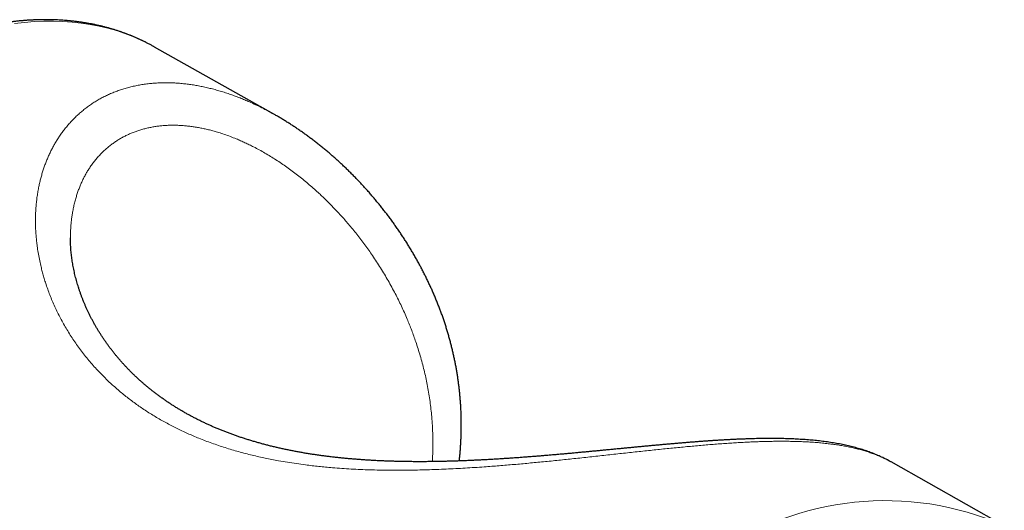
# Model space of a CAD drawing. Header units: millimetres. Extents: x 8 to 424, y 12 to 199.
# Tile 78 of 80: x 330 to 360, y 87 to 103. Entities that reach past the tile are written whole.
import ezdxf

# ---------------------------------------------------------------- set-up
doc = ezdxf.new("R2010")
doc.units = ezdxf.units.MM

msp = doc.modelspace()

# ---------------------------------------------------------------- linework, layer by layer
at = {"color": 7, "linetype": 'Continuous', "lineweight": 30}
for p, q in [((334.336, 101.664), (334.315, 101.676)), ((337.986, 99.609), (334.336, 101.664)), ((337.986, 99.608), (337.987, 99.608)), ((331.757, 95.818), (331.757, 95.817)), ((356.905, 88.954), (356.905, 88.954)), ((360.375, 87.001), (356.906, 88.954))]:
    msp.add_line(p, q, dxfattribs=at)
at = {"color": 252, "linetype": 'Continuous', "lineweight": 0, "flags": 128}
msp.add_lwpolyline([(334.315, 101.676), (334.157, 101.761), (333.917, 101.878), (333.672, 101.985), (333.421, 102.081), (333.164, 102.167), (332.903, 102.241), (332.636, 102.305), (332.365, 102.358), (332.089, 102.399), (331.808, 102.43), (331.523, 102.45), (331.234, 102.459), (330.941, 102.456), (330.645, 102.443), (330.345, 102.419), (330.041, 102.383)], dxfattribs=at)
at = {"color": 252, "linetype": 'Continuous', "lineweight": 0}
msp.add_arc((356.725, 78.695), 9.074, 66.4303, 125.529, dxfattribs=at)
at = {"color": 7, "linetype": 'Continuous', "lineweight": 30}
for points, knots in [([(334.314, 101.676), (334.304, 101.682), (334.265, 101.704), (334.196, 101.741), (334.108, 101.786), (334.019, 101.831), (333.93, 101.874), (333.84, 101.915), (333.748, 101.956), (333.657, 101.994), (333.564, 102.032), (333.471, 102.068), (333.377, 102.102), (333.282, 102.135), (333.187, 102.167), (333.091, 102.197), (332.994, 102.226), (332.897, 102.254), (332.799, 102.28), (332.7, 102.305), (332.601, 102.328), (332.501, 102.349), (332.4, 102.37), (332.299, 102.389), (332.197, 102.406), (332.094, 102.422), (331.991, 102.436), (331.887, 102.449), (331.783, 102.461), (331.678, 102.471), (331.573, 102.48), (331.467, 102.487), (331.36, 102.493), (331.253, 102.497), (331.145, 102.5), (331.037, 102.501), (330.928, 102.501), (330.819, 102.499), (330.71, 102.496), (330.599, 102.492), (330.489, 102.486), (330.378, 102.478), (330.266, 102.469), (330.154, 102.459), (330.042, 102.447), (329.929, 102.433), (329.816, 102.418), (329.703, 102.402), (329.589, 102.384), (329.475, 102.365), (329.36, 102.344), (329.245, 102.322), (329.13, 102.298), (329.014, 102.273), (328.898, 102.246), (328.782, 102.218), (328.666, 102.189), (328.549, 102.158), (328.432, 102.126), (328.315, 102.092), (328.198, 102.056), (328.08, 102.02), (327.962, 101.982), (327.844, 101.942), (327.726, 101.901), (327.607, 101.859), (327.489, 101.815), (327.37, 101.77), (327.251, 101.723), (327.132, 101.675), (327.013, 101.625), (326.894, 101.575), (326.774, 101.522), (326.655, 101.469), (326.535, 101.414), (326.416, 101.358), (326.296, 101.3), (326.176, 101.241), (326.057, 101.181), (325.937, 101.119), (325.817, 101.056), (325.697, 100.992), (325.578, 100.926), (325.458, 100.859), (325.338, 100.791), (325.218, 100.721), (325.099, 100.65), (324.979, 100.578), (324.86, 100.504), (324.74, 100.43), (324.621, 100.354), (324.502, 100.277), (324.383, 100.198), (324.264, 100.118), (324.145, 100.037), (324.026, 99.955), (323.908, 99.872), (323.79, 99.787), (323.671, 99.701), (323.553, 99.614), (323.436, 99.526), (323.318, 99.437), (323.201, 99.346), (323.083, 99.254), (322.967, 99.162), (322.85, 99.068), (322.733, 98.972), (322.617, 98.876), (322.501, 98.779), (322.386, 98.68), (322.271, 98.581), (322.156, 98.48), (322.041, 98.378), (321.927, 98.275), (321.813, 98.171), (321.699, 98.066), (321.586, 97.96), (321.473, 97.853), (321.36, 97.745), (321.248, 97.636), (321.136, 97.526), (321.025, 97.415), (320.914, 97.303), (320.803, 97.19), (320.693, 97.076), (320.584, 96.961), (320.474, 96.845), (320.366, 96.729), (320.257, 96.611), (320.149, 96.492), (320.042, 96.373), (319.935, 96.252), (319.829, 96.131), (319.723, 96.009), (319.618, 95.886), (319.513, 95.762), (319.409, 95.637), (319.305, 95.512), (319.202, 95.385), (319.1, 95.258), (318.998, 95.13), (318.896, 95.001), (318.796, 94.872), (318.696, 94.742), (318.596, 94.611), (318.497, 94.479), (318.399, 94.346), (318.301, 94.213), (318.204, 94.079), (318.108, 93.945), (318.012, 93.81), (317.917, 93.674), (317.823, 93.537), (317.729, 93.4), (317.636, 93.262), (317.544, 93.124), (317.453, 92.985), (317.362, 92.845), (317.272, 92.705), (317.182, 92.565), (317.094, 92.423), (317.006, 92.281), (316.919, 92.139), (316.833, 91.996), (316.747, 91.853), (316.663, 91.709), (316.579, 91.565), (316.495, 91.42), (316.413, 91.275), (316.332, 91.129), (316.251, 90.983), (316.171, 90.836), (316.092, 90.69), (316.014, 90.542), (315.936, 90.395), (315.86, 90.247), (315.784, 90.098), (315.71, 89.95), (315.636, 89.801), (315.563, 89.651), (315.491, 89.502), (315.419, 89.352), (315.349, 89.202), (315.28, 89.051), (315.211, 88.9), (315.144, 88.75), (315.077, 88.598), (315.011, 88.447), (314.947, 88.296), (314.883, 88.144), (314.82, 87.992), (314.758, 87.84), (314.697, 87.688), (314.637, 87.536), (314.578, 87.383), (314.52, 87.231), (314.463, 87.079), (314.407, 86.926), (314.352, 86.773), (314.298, 86.621), (314.245, 86.468), (314.193, 86.315), (314.142, 86.162), (314.092, 86.01), (314.043, 85.857), (313.995, 85.704), (313.948, 85.552), (313.902, 85.399), (313.857, 85.247), (313.813, 85.094), (313.77, 84.942), (313.729, 84.79), (313.688, 84.638), (313.648, 84.486), (313.61, 84.334), (313.572, 84.183), (313.536, 84.032), (313.501, 83.88), (313.467, 83.729), (313.433, 83.579), (313.401, 83.428), (313.37, 83.278), (313.34, 83.128), (313.312, 82.978), (313.284, 82.829), (313.257, 82.68), (313.232, 82.531), (313.208, 82.383), (313.184, 82.235), (313.162, 82.087), (313.141, 81.939), (313.121, 81.792), (313.102, 81.646), (313.085, 81.5), (313.068, 81.354), (313.053, 81.209), (313.039, 81.064), (313.025, 80.919), (313.013, 80.775), (313.002, 80.632), (312.993, 80.489), (312.984, 80.346), (312.977, 80.204), (312.97, 80.063), (312.965, 79.922), (312.961, 79.782), (312.958, 79.642), (312.956, 79.503), (312.956, 79.364), (312.956, 79.226), (312.958, 79.089), (312.961, 78.953), (312.965, 78.816), (312.97, 78.681), (312.976, 78.546), (312.984, 78.412), (312.992, 78.279), (313.002, 78.146), (313.013, 78.015), (313.025, 77.883), (313.038, 77.753), (313.052, 77.623), (313.068, 77.495), (313.084, 77.367), (313.102, 77.239), (313.121, 77.113), (313.141, 76.987), (313.162, 76.862), (313.185, 76.738), (313.208, 76.615), (313.233, 76.493), (313.258, 76.372), (313.285, 76.251), (313.313, 76.131), (313.342, 76.013), (313.373, 75.895), (313.404, 75.778), (313.437, 75.662), (313.47, 75.548), (313.505, 75.434), (313.541, 75.321), (313.578, 75.209), (313.616, 75.098), (313.655, 74.988), (313.696, 74.879), (313.737, 74.771), (313.779, 74.665), (313.823, 74.559), (313.868, 74.454), (313.913, 74.351), (313.96, 74.248), (314.008, 74.147), (314.057, 74.047), (314.107, 73.948), (314.158, 73.85), (314.21, 73.753), (314.263, 73.657), (314.317, 73.563), (314.373, 73.47), (314.429, 73.378), (314.486, 73.287), (314.544, 73.197), (314.604, 73.108), (314.664, 73.021), (314.725, 72.935), (314.787, 72.85), (314.85, 72.767), (314.914, 72.684), (314.98, 72.603), (315.046, 72.523), (315.113, 72.445), (315.181, 72.367), (315.249, 72.291), (315.319, 72.217), (315.39, 72.143), (315.462, 72.071), (315.534, 72), (315.607, 71.931), (315.682, 71.863), (315.757, 71.796), (315.833, 71.73), (315.91, 71.666), (315.988, 71.603), (316.066, 71.541), (316.146, 71.481), (316.226, 71.422), (316.307, 71.365), (316.389, 71.308), (316.472, 71.254), (316.555, 71.2), (316.624, 71.158), (316.665, 71.133), (316.677, 71.126)], [0, 0, 0, 0, 0.001048, 0.0040194, 0.0069911, 0.0099629, 0.0129352, 0.0159079, 0.0188813, 0.0218555, 0.0248305, 0.0278065, 0.0307836, 0.0337619, 0.0367415, 0.0397225, 0.042705, 0.0456891, 0.0486749, 0.0516624, 0.0546517, 0.0576428, 0.0606359, 0.0636309, 0.066628, 0.0696271, 0.0726282, 0.0756315, 0.0786368, 0.0816443, 0.0846539, 0.0876656, 0.0906795, 0.0936954, 0.0967134, 0.0997335, 0.1027555, 0.1057796, 0.1088056, 0.1118336, 0.1148634, 0.1178951, 0.1209285, 0.1239636, 0.1270005, 0.1300389, 0.1330789, 0.1361204, 0.1391634, 0.1422078, 0.1452534, 0.1483004, 0.1513485, 0.1543978, 0.1574482, 0.1604997, 0.1635521, 0.1666054, 0.1696596, 0.1727146, 0.1757704, 0.1788268, 0.181884, 0.1849417, 0.188, 0.1910588, 0.1941181, 0.1971778, 0.2002379, 0.2032983, 0.2063591, 0.2094201, 0.2124814, 0.2155429, 0.2186046, 0.2216664, 0.2247284, 0.2277904, 0.2308525, 0.2339147, 0.2369768, 0.240039, 0.2431012, 0.2461633, 0.2492254, 0.2522874, 0.2553493, 0.2584111, 0.2614727, 0.2645343, 0.2675957, 0.270657, 0.2737181, 0.2767791, 0.2798399, 0.2829005, 0.2859609, 0.2890211, 0.2920812, 0.295141, 0.2982007, 0.3012601, 0.3043193, 0.3073784, 0.3104372, 0.3134957, 0.3165541, 0.3196123, 0.3226702, 0.325728, 0.3287855, 0.3318428, 0.3348999, 0.3379567, 0.3410134, 0.3440698, 0.3471261, 0.3501821, 0.353238, 0.3562936, 0.3593491, 0.3624043, 0.3654594, 0.3685142, 0.3715689, 0.3746234, 0.3776777, 0.3807319, 0.3837858, 0.3868397, 0.3898933, 0.3929468, 0.3960001, 0.3990533, 0.4021063, 0.4051592, 0.4082119, 0.4112645, 0.414317, 0.4173693, 0.4204215, 0.4234737, 0.4265256, 0.4295775, 0.4326293, 0.435681, 0.4387325, 0.441784, 0.4448354, 0.4478867, 0.4509379, 0.4539891, 0.4570402, 0.4600912, 0.4631422, 0.4661931, 0.4692439, 0.4722947, 0.4753455, 0.4783962, 0.4814469, 0.4844976, 0.4875482, 0.4905988, 0.4936494, 0.4967, 0.4997506, 0.5028012, 0.5058518, 0.5089024, 0.511953, 0.5150036, 0.5180542, 0.5211049, 0.5241556, 0.5272063, 0.5302571, 0.5333079, 0.5363588, 0.5394097, 0.5424607, 0.5455117, 0.5485628, 0.551614, 0.5546652, 0.5577166, 0.560768, 0.5638195, 0.5668711, 0.5699228, 0.5729746, 0.5760265, 0.5790785, 0.5821306, 0.5851829, 0.5882352, 0.5912877, 0.5943404, 0.5973932, 0.6004461, 0.6034991, 0.6065524, 0.6096057, 0.6126593, 0.615713, 0.6187668, 0.6218208, 0.624875, 0.6279294, 0.630984, 0.6340387, 0.6370937, 0.6401488, 0.6432042, 0.6462597, 0.6493154, 0.6523713, 0.6554275, 0.6584838, 0.6615404, 0.6645972, 0.6676542, 0.6707114, 0.6737688, 0.6768265, 0.6798844, 0.6829425, 0.6860008, 0.6890593, 0.6921181, 0.6951771, 0.6982363, 0.7012958, 0.7043554, 0.7074153, 0.7104754, 0.7135357, 0.7165962, 0.7196569, 0.7227178, 0.7257789, 0.7288402, 0.7319017, 0.7349634, 0.7380252, 0.7410872, 0.7441493, 0.7472115, 0.7502739, 0.7533364, 0.756399, 0.7594617, 0.7625245, 0.7655873, 0.7686501, 0.7717129, 0.7747758, 0.7778386, 0.7809013, 0.783964, 0.7870266, 0.790089, 0.7931512, 0.7962133, 0.7992751, 0.8023367, 0.8053979, 0.8084589, 0.8115194, 0.8145796, 0.8176392, 0.8206984, 0.823757, 0.8268151, 0.8298725, 0.8329292, 0.8359851, 0.8390403, 0.8420946, 0.845148, 0.8482004, 0.8512518, 0.8543022, 0.8573514, 0.8603994, 0.8634461, 0.8664915, 0.8695355, 0.8725781, 0.8756192, 0.8786587, 0.8816966, 0.8847329, 0.8877674, 0.8908001, 0.893831, 0.8968601, 0.8998872, 0.9029123, 0.9059354, 0.9089565, 0.9119756, 0.9149925, 0.9180074, 0.9210201, 0.9240307, 0.9270391, 0.9300454, 0.9330496, 0.9360516, 0.9390516, 0.9420495, 0.9450453, 0.9480392, 0.9510311, 0.9540211, 0.9570093, 0.9599957, 0.9629804, 0.9659635, 0.968945, 0.9719252, 0.9749039, 0.9778814, 0.9808578, 0.9838332, 0.9868076, 0.9897813, 0.9927542, 0.9957266, 0.9986986, 1, 1, 1, 1]), ([(343.673, 88.984), (343.674, 88.994), (343.68, 89.046), (343.689, 89.14), (343.701, 89.266), (343.71, 89.392), (343.718, 89.517), (343.725, 89.642), (343.73, 89.768), (343.733, 89.892), (343.734, 90.017), (343.735, 90.141), (343.733, 90.265), (343.73, 90.389), (343.725, 90.514), (343.719, 90.638), (343.711, 90.762), (343.702, 90.885), (343.691, 91.008), (343.679, 91.131), (343.665, 91.253), (343.649, 91.376), (343.632, 91.499), (343.614, 91.622), (343.593, 91.745), (343.572, 91.868), (343.548, 91.991), (343.523, 92.113), (343.496, 92.236), (343.468, 92.359), (343.438, 92.481), (343.407, 92.603), (343.374, 92.726), (343.339, 92.848), (343.303, 92.97), (343.266, 93.092), (343.226, 93.213), (343.185, 93.335), (343.143, 93.456), (343.098, 93.578), (343.053, 93.699), (343.005, 93.82), (342.956, 93.941), (342.906, 94.061), (342.853, 94.182), (342.799, 94.302), (342.744, 94.421), (342.687, 94.541), (342.629, 94.66), (342.569, 94.778), (342.507, 94.897), (342.444, 95.015), (342.379, 95.132), (342.313, 95.249), (342.246, 95.365), (342.176, 95.481), (342.106, 95.597), (342.034, 95.712), (341.96, 95.826), (341.885, 95.939), (341.809, 96.052), (341.731, 96.164), (341.652, 96.276), (341.571, 96.387), (341.489, 96.497), (341.406, 96.606), (341.321, 96.714), (341.236, 96.821), (341.149, 96.927), (341.062, 97.032), (340.973, 97.136), (340.883, 97.239), (340.792, 97.34), (340.7, 97.441), (340.607, 97.54), (340.513, 97.638), (340.418, 97.736), (340.322, 97.831), (340.225, 97.926), (340.128, 98.018), (340.03, 98.11), (339.931, 98.2), (339.831, 98.289), (339.731, 98.376), (339.631, 98.462), (339.53, 98.546), (339.429, 98.628), (339.327, 98.709), (339.224, 98.789), (339.121, 98.867), (339.018, 98.943), (338.915, 99.018), (338.811, 99.091), (338.707, 99.162), (338.602, 99.232), (338.497, 99.301), (338.392, 99.367), (338.287, 99.432), (338.182, 99.496), (338.082, 99.554), (338.017, 99.591), (337.987, 99.608)], [0, 0, 0, 0, 0.002301, 0.011845, 0.021371, 0.030881, 0.040377, 0.049861, 0.059336, 0.06882, 0.078193, 0.087604, 0.097042, 0.106498, 0.115962, 0.125424, 0.134871, 0.144295, 0.153675, 0.163017, 0.172472, 0.181939, 0.19142, 0.200917, 0.210432, 0.219966, 0.229521, 0.239098, 0.248703, 0.258338, 0.267995, 0.277678, 0.287388, 0.297125, 0.306892, 0.316689, 0.326519, 0.336382, 0.34628, 0.356214, 0.366186, 0.376197, 0.386248, 0.396341, 0.406478, 0.416648, 0.426815, 0.437033, 0.447297, 0.457603, 0.467946, 0.47832, 0.488721, 0.499115, 0.5096, 0.520112, 0.530651, 0.54122, 0.551818, 0.562446, 0.573105, 0.583766, 0.59453, 0.605303, 0.616084, 0.626875, 0.637674, 0.648483, 0.6593, 0.670125, 0.68096, 0.691803, 0.702655, 0.713515, 0.724383, 0.73526, 0.74615, 0.75709, 0.767898, 0.778729, 0.789573, 0.800418, 0.81125, 0.82206, 0.832834, 0.84349, 0.854225, 0.864931, 0.875609, 0.88626, 0.896884, 0.907481, 0.91805, 0.928565, 0.939127, 0.949644, 0.960117, 0.970546, 0.980933, 0.991278, 1, 1, 1, 1]), ([(356.905, 88.955), (356.902, 88.957), (356.876, 88.971), (356.826, 88.998), (356.756, 89.035), (356.684, 89.071), (356.612, 89.105), (356.537, 89.139), (356.462, 89.171), (356.385, 89.202), (356.308, 89.233), (356.228, 89.262), (356.148, 89.29), (356.066, 89.317), (355.983, 89.343), (355.899, 89.368), (355.814, 89.392), (355.727, 89.415), (355.64, 89.436), (355.552, 89.457), (355.462, 89.476), (355.372, 89.495), (355.28, 89.512), (355.188, 89.528), (355.095, 89.544), (355.001, 89.558), (354.906, 89.572), (354.81, 89.584), (354.714, 89.596), (354.616, 89.606), (354.519, 89.616), (354.422, 89.625), (354.323, 89.633), (354.223, 89.64), (354.122, 89.646), (354.021, 89.652), (353.92, 89.657), (353.819, 89.661), (353.719, 89.664), (353.617, 89.667), (353.514, 89.669), (353.41, 89.67), (353.306, 89.671), (353.201, 89.671), (353.096, 89.671), (352.99, 89.67), (352.884, 89.669), (352.777, 89.667), (352.669, 89.664), (352.561, 89.661), (352.452, 89.657), (352.342, 89.653), (352.232, 89.649), (352.122, 89.644), (352.01, 89.638), (351.899, 89.633), (351.787, 89.627), (351.674, 89.62), (351.561, 89.613), (351.447, 89.606), (351.332, 89.598), (351.217, 89.59), (351.101, 89.582), (350.985, 89.573), (350.867, 89.564), (350.75, 89.555), (350.631, 89.545), (350.512, 89.536), (350.393, 89.526), (350.274, 89.515), (350.153, 89.505), (350.033, 89.494), (349.911, 89.483), (349.789, 89.472), (349.667, 89.461), (349.544, 89.45), (349.42, 89.438), (349.296, 89.426), (349.171, 89.415), (349.046, 89.403), (348.92, 89.391), (348.793, 89.378), (348.666, 89.366), (348.538, 89.354), (348.409, 89.341), (348.28, 89.329), (348.151, 89.317), (348.021, 89.304), (347.89, 89.292), (347.759, 89.279), (347.628, 89.267), (347.496, 89.254), (347.363, 89.242), (347.23, 89.23), (347.097, 89.217), (346.963, 89.205), (346.829, 89.193), (346.694, 89.181), (346.559, 89.17), (346.424, 89.158), (346.288, 89.147), (346.152, 89.135), (346.015, 89.124), (345.878, 89.113), (345.741, 89.103), (345.603, 89.092), (345.465, 89.082), (345.327, 89.073), (345.189, 89.063), (345.05, 89.054), (344.911, 89.045), (344.771, 89.037), (344.632, 89.028), (344.493, 89.021), (344.353, 89.013), (344.213, 89.006), (344.073, 89), (343.933, 88.994), (343.793, 88.988), (343.652, 88.983), (343.513, 88.978), (343.373, 88.974), (343.232, 88.971), (343.092, 88.968), (342.952, 88.965), (342.812, 88.963), (342.672, 88.962), (342.533, 88.961), (342.394, 88.961), (342.255, 88.962), (342.116, 88.963), (341.978, 88.965), (341.84, 88.968), (341.702, 88.971), (341.564, 88.976), (341.427, 88.98), (341.289, 88.986), (341.152, 88.992), (341.016, 88.999), (340.88, 89.007), (340.745, 89.016), (340.611, 89.026), (340.477, 89.036), (340.343, 89.047), (340.21, 89.059), (340.078, 89.072), (339.946, 89.086), (339.816, 89.1), (339.686, 89.116), (339.557, 89.132), (339.428, 89.149), (339.3, 89.167), (339.173, 89.186), (339.047, 89.206), (338.922, 89.227), (338.797, 89.249), (338.673, 89.272), (338.549, 89.295), (338.427, 89.32), (338.306, 89.345), (338.186, 89.371), (338.066, 89.399), (337.948, 89.427), (337.83, 89.456), (337.713, 89.486), (337.597, 89.518), (337.482, 89.55), (337.368, 89.583), (337.255, 89.617), (337.142, 89.652), (337.031, 89.688), (336.921, 89.725), (336.813, 89.762), (336.705, 89.801), (336.596, 89.841), (336.489, 89.882), (336.383, 89.924), (336.278, 89.967), (336.175, 90.011), (336.073, 90.055), (335.972, 90.101), (335.872, 90.147), (335.772, 90.195), (335.674, 90.243), (335.576, 90.293), (335.48, 90.344), (335.384, 90.395), (335.29, 90.448), (335.196, 90.501), (335.104, 90.556), (335.012, 90.611), (334.922, 90.668), (334.832, 90.725), (334.744, 90.783), (334.657, 90.843), (334.571, 90.903), (334.486, 90.964), (334.402, 91.026), (334.319, 91.089), (334.237, 91.153), (334.157, 91.218), (334.077, 91.284), (333.999, 91.351), (333.921, 91.419), (333.845, 91.488), (333.77, 91.557), (333.696, 91.627), (333.624, 91.698), (333.552, 91.771), (333.481, 91.844), (333.412, 91.918), (333.344, 91.993), (333.278, 92.068), (333.213, 92.143), (333.15, 92.219), (333.087, 92.296), (333.026, 92.374), (332.966, 92.453), (332.907, 92.533), (332.85, 92.613), (332.794, 92.694), (332.739, 92.775), (332.685, 92.857), (332.633, 92.94), (332.583, 93.023), (332.534, 93.106), (332.486, 93.19), (332.44, 93.274), (332.395, 93.359), (332.352, 93.444), (332.31, 93.529), (332.27, 93.614), (332.231, 93.7), (332.193, 93.787), (332.157, 93.873), (332.123, 93.959), (332.091, 94.045), (332.059, 94.131), (332.03, 94.217), (332.002, 94.303), (331.975, 94.389), (331.95, 94.474), (331.927, 94.559), (331.905, 94.644), (331.885, 94.729), (331.866, 94.813), (331.848, 94.897), (331.833, 94.981), (331.818, 95.064), (331.805, 95.148), (331.794, 95.23), (331.784, 95.313), (331.776, 95.395), (331.769, 95.476), (331.763, 95.556), (331.759, 95.635), (331.757, 95.713), (331.756, 95.774), (331.756, 95.809), (331.756, 95.818)], [0, 0, 0, 0, 0.000579, 0.004741, 0.008913, 0.013091, 0.017311, 0.021535, 0.025776, 0.030036, 0.034315, 0.038613, 0.042929, 0.047264, 0.051614, 0.055967, 0.06032, 0.064677, 0.069037, 0.073398, 0.077758, 0.082115, 0.086468, 0.090814, 0.095152, 0.099482, 0.103801, 0.108109, 0.112406, 0.11669, 0.120963, 0.125047, 0.129311, 0.133542, 0.137737, 0.141892, 0.146005, 0.150073, 0.154093, 0.158063, 0.162133, 0.166146, 0.170142, 0.17412, 0.178083, 0.182029, 0.185961, 0.189879, 0.193784, 0.197668, 0.201549, 0.205414, 0.209264, 0.2131, 0.216922, 0.220733, 0.224532, 0.22832, 0.2321, 0.235871, 0.239635, 0.243392, 0.247144, 0.250891, 0.254635, 0.258376, 0.262112, 0.265841, 0.269553, 0.273259, 0.276962, 0.280661, 0.284357, 0.288051, 0.291743, 0.295435, 0.299125, 0.302816, 0.306508, 0.3102, 0.313894, 0.317591, 0.32129, 0.324993, 0.3287, 0.332411, 0.33612, 0.339835, 0.343551, 0.347271, 0.350994, 0.354721, 0.358453, 0.36219, 0.365932, 0.36967, 0.373412, 0.377162, 0.380919, 0.384681, 0.388449, 0.392221, 0.395997, 0.399776, 0.403561, 0.407358, 0.411158, 0.414964, 0.418775, 0.422592, 0.426416, 0.430248, 0.434085, 0.437918, 0.441757, 0.445606, 0.449463, 0.453325, 0.457189, 0.461054, 0.464915, 0.468774, 0.472665, 0.476553, 0.48044, 0.484326, 0.488211, 0.492097, 0.495982, 0.499869, 0.503757, 0.507648, 0.51154, 0.515436, 0.519336, 0.52324, 0.527148, 0.531062, 0.534981, 0.538862, 0.54276, 0.546657, 0.550551, 0.554442, 0.55833, 0.562215, 0.566095, 0.569967, 0.573832, 0.577691, 0.581546, 0.585397, 0.589245, 0.593091, 0.596935, 0.600779, 0.604624, 0.608459, 0.612287, 0.616107, 0.619922, 0.62373, 0.627535, 0.631335, 0.635133, 0.638929, 0.642724, 0.646519, 0.650314, 0.654111, 0.65791, 0.661712, 0.66537, 0.66918, 0.672992, 0.6768, 0.680599, 0.684386, 0.688155, 0.691904, 0.695629, 0.699417, 0.703192, 0.706968, 0.710745, 0.714525, 0.718308, 0.722096, 0.725889, 0.729689, 0.733497, 0.737305, 0.741114, 0.744926, 0.748741, 0.752561, 0.756385, 0.760215, 0.764052, 0.767896, 0.771749, 0.775611, 0.779484, 0.783368, 0.787263, 0.79117, 0.79499, 0.798922, 0.802862, 0.806803, 0.810742, 0.814671, 0.818587, 0.822486, 0.826403, 0.830358, 0.834319, 0.838287, 0.842263, 0.846248, 0.850242, 0.854247, 0.858262, 0.86227, 0.866283, 0.870302, 0.874326, 0.878357, 0.882394, 0.88644, 0.890426, 0.894487, 0.898549, 0.902609, 0.906663, 0.91071, 0.914747, 0.918773, 0.92282, 0.926846, 0.930868, 0.934885, 0.938897, 0.942906, 0.946913, 0.950916, 0.954918, 0.958919, 0.962919, 0.96692, 0.970921, 0.974923, 0.978927, 0.982933, 0.986828, 0.990776, 0.99472, 0.998658, 1, 1, 1, 1])]:
    msp.add_open_spline(points, degree=3, knots=knots, dxfattribs=at)
at = {"color": 252, "linetype": 'Continuous', "lineweight": 0}
for points, knots in [([(356.905, 88.954), (356.882, 88.967), (356.824, 89), (356.725, 89.05), (356.609, 89.104), (356.488, 89.156), (356.362, 89.204), (356.233, 89.249), (356.098, 89.292), (355.959, 89.332), (355.815, 89.368), (355.666, 89.402), (355.512, 89.433), (355.353, 89.461), (355.189, 89.486), (355.02, 89.509), (354.846, 89.528), (354.666, 89.545), (354.498, 89.558), (354.341, 89.567), (354.197, 89.574), (354.05, 89.58), (353.899, 89.584), (353.744, 89.586), (353.584, 89.587), (353.422, 89.587), (353.257, 89.585), (353.088, 89.581), (352.916, 89.577), (352.742, 89.57), (352.56, 89.563), (352.37, 89.553), (352.172, 89.542), (351.971, 89.529), (351.766, 89.515), (351.558, 89.5), (351.346, 89.483), (351.132, 89.465), (350.917, 89.446), (350.7, 89.427), (350.482, 89.406), (350.262, 89.384), (350.039, 89.362), (349.813, 89.339), (349.585, 89.315), (349.354, 89.29), (349.121, 89.265), (348.886, 89.24), (348.648, 89.214), (348.408, 89.187), (348.167, 89.161), (347.923, 89.134), (347.678, 89.107), (347.431, 89.081), (347.189, 89.055), (346.951, 89.03), (346.719, 89.006), (346.486, 88.982), (346.255, 88.959), (346.026, 88.937), (345.801, 88.916), (345.575, 88.895), (345.348, 88.875), (345.121, 88.856), (344.893, 88.837), (344.665, 88.82), (344.415, 88.801), (344.145, 88.783), (343.853, 88.765), (343.561, 88.748), (343.268, 88.734), (342.976, 88.722), (342.684, 88.712), (342.392, 88.705), (342.099, 88.7), (341.807, 88.698), (341.515, 88.699), (341.224, 88.704), (340.933, 88.711), (340.643, 88.722), (340.355, 88.736), (340.068, 88.754), (339.808, 88.774), (339.575, 88.794), (339.368, 88.815), (339.163, 88.838), (338.934, 88.866), (338.681, 88.9), (338.406, 88.943), (338.156, 88.985), (337.93, 89.028), (337.728, 89.069), (337.528, 89.113), (337.324, 89.16), (337.117, 89.212), (336.907, 89.268), (336.699, 89.328), (336.493, 89.391), (336.29, 89.458), (336.088, 89.528), (335.889, 89.602), (335.699, 89.676), (335.517, 89.752), (335.344, 89.827), (335.174, 89.906), (335.005, 89.987), (334.839, 90.071), (334.675, 90.158), (334.514, 90.248), (334.356, 90.341), (334.199, 90.438), (334.044, 90.537), (333.893, 90.639), (333.744, 90.744), (333.598, 90.852), (333.455, 90.962), (333.315, 91.075), (333.179, 91.191), (333.045, 91.31), (332.913, 91.432), (332.786, 91.556), (332.654, 91.69), (332.52, 91.833), (332.384, 91.987), (332.253, 92.143), (332.126, 92.303), (332.005, 92.465), (331.888, 92.63), (331.777, 92.797), (331.67, 92.967), (331.569, 93.138), (331.473, 93.312), (331.383, 93.487), (331.297, 93.664), (331.217, 93.843), (331.143, 94.023), (331.074, 94.205), (331.015, 94.374), (330.964, 94.532), (330.921, 94.677), (330.882, 94.822), (330.842, 94.986), (330.802, 95.167), (330.766, 95.366), (330.738, 95.549), (330.718, 95.714), (330.704, 95.863), (330.693, 96.011), (330.687, 96.162), (330.684, 96.316), (330.685, 96.473), (330.691, 96.629), (330.701, 96.784), (330.716, 96.938), (330.735, 97.091), (330.759, 97.241), (330.786, 97.384), (330.816, 97.52), (330.847, 97.648), (330.883, 97.775), (330.922, 97.901), (330.964, 98.026), (331.011, 98.15), (331.061, 98.272), (331.115, 98.392), (331.173, 98.51), (331.234, 98.626), (331.298, 98.738), (331.368, 98.852), (331.443, 98.965), (331.524, 99.078), (331.608, 99.187), (331.697, 99.293), (331.79, 99.396), (331.886, 99.494), (331.986, 99.589), (332.09, 99.681), (332.198, 99.769), (332.311, 99.853), (332.426, 99.933), (332.545, 100.009), (332.668, 100.08), (332.794, 100.146), (332.923, 100.208), (333.054, 100.265), (333.189, 100.317), (333.326, 100.365), (333.465, 100.407), (333.608, 100.445), (333.755, 100.479), (333.905, 100.507), (334.058, 100.53), (334.209, 100.548), (334.357, 100.56), (334.503, 100.567), (334.651, 100.57), (334.8, 100.569), (334.95, 100.563), (335.102, 100.553), (335.255, 100.538), (335.409, 100.519), (335.563, 100.496), (335.719, 100.468), (335.876, 100.436), (336.033, 100.399), (336.19, 100.359), (336.348, 100.314), (336.507, 100.264), (336.66, 100.213), (336.809, 100.159), (336.953, 100.104), (337.097, 100.045), (337.257, 99.977), (337.431, 99.897), (337.621, 99.804), (337.806, 99.708), (337.927, 99.641), (337.986, 99.608)], [0, 0, 0, 0, 0.003328, 0.008676, 0.014024, 0.019372, 0.024736, 0.030101, 0.035465, 0.040867, 0.046268, 0.051678, 0.057089, 0.06254, 0.067991, 0.073442, 0.078916, 0.08439, 0.089864, 0.093962, 0.09806, 0.102163, 0.106266, 0.110489, 0.114712, 0.118935, 0.123158, 0.127404, 0.13165, 0.135897, 0.140143, 0.144746, 0.149351, 0.153955, 0.158559, 0.163195, 0.167832, 0.17247, 0.177106, 0.181658, 0.18621, 0.190763, 0.195314, 0.199898, 0.204483, 0.209068, 0.213651, 0.218274, 0.222897, 0.22752, 0.232143, 0.236797, 0.241452, 0.246108, 0.250762, 0.255091, 0.25942, 0.263754, 0.268089, 0.272248, 0.276407, 0.280567, 0.284726, 0.288905, 0.293085, 0.297265, 0.301444, 0.306794, 0.312144, 0.317494, 0.322867, 0.32824, 0.333612, 0.339032, 0.344452, 0.349883, 0.355313, 0.360789, 0.366265, 0.371751, 0.377238, 0.382744, 0.388253, 0.392278, 0.396304, 0.400333, 0.404363, 0.409887, 0.415412, 0.420936, 0.425098, 0.429262, 0.433425, 0.437588, 0.442093, 0.4466, 0.451106, 0.455612, 0.460145, 0.464679, 0.469213, 0.473746, 0.477861, 0.481977, 0.486093, 0.490208, 0.494345, 0.498483, 0.502621, 0.506759, 0.510957, 0.515156, 0.519355, 0.523553, 0.527775, 0.531997, 0.53622, 0.540441, 0.544716, 0.548991, 0.553271, 0.557552, 0.56257, 0.567588, 0.572615, 0.577642, 0.582708, 0.587774, 0.592841, 0.597906, 0.603008, 0.60811, 0.613212, 0.618314, 0.623453, 0.628593, 0.633741, 0.638889, 0.642981, 0.647073, 0.651169, 0.655265, 0.660879, 0.666494, 0.672109, 0.676338, 0.680569, 0.684799, 0.689029, 0.693604, 0.698181, 0.702757, 0.707332, 0.711934, 0.716536, 0.721139, 0.72574, 0.729809, 0.733878, 0.737952, 0.742026, 0.746219, 0.750413, 0.754606, 0.758799, 0.763015, 0.767231, 0.771448, 0.775663, 0.780234, 0.784805, 0.789376, 0.793946, 0.798548, 0.803151, 0.807754, 0.812355, 0.817052, 0.821749, 0.826447, 0.831143, 0.835875, 0.840608, 0.84534, 0.850072, 0.854798, 0.859524, 0.864259, 0.868994, 0.873861, 0.878728, 0.883604, 0.88848, 0.892996, 0.897512, 0.902029, 0.906545, 0.911087, 0.915629, 0.920171, 0.924713, 0.929284, 0.933855, 0.938427, 0.942998, 0.947591, 0.952185, 0.95678, 0.961373, 0.965556, 0.969739, 0.973926, 0.978112, 0.983674, 0.989236, 0.994797, 1, 1, 1, 1]), ([(342.847, 88.964), (342.849, 89.008), (342.856, 89.115), (342.861, 89.285), (342.864, 89.475), (342.863, 89.663), (342.858, 89.848), (342.85, 90.031), (342.838, 90.213), (342.821, 90.412), (342.798, 90.628), (342.768, 90.861), (342.732, 91.092), (342.691, 91.32), (342.645, 91.544), (342.594, 91.765), (342.538, 91.984), (342.477, 92.203), (342.411, 92.419), (342.345, 92.622), (342.279, 92.811), (342.214, 92.985), (342.146, 93.159), (342.072, 93.34), (341.99, 93.529), (341.9, 93.724), (341.807, 93.918), (341.708, 94.113), (341.604, 94.31), (341.493, 94.508), (341.379, 94.703), (341.261, 94.896), (341.139, 95.087), (341.018, 95.268), (340.897, 95.441), (340.779, 95.606), (340.657, 95.768), (340.533, 95.928), (340.406, 96.085), (340.282, 96.233), (340.161, 96.373), (340.043, 96.506), (339.923, 96.636), (339.805, 96.759), (339.69, 96.877), (339.577, 96.989), (339.462, 97.099), (339.334, 97.218), (339.192, 97.346), (339.035, 97.481), (338.877, 97.613), (338.716, 97.74), (338.554, 97.864), (338.39, 97.983), (338.224, 98.098), (338.055, 98.209), (337.886, 98.316), (337.715, 98.417), (337.543, 98.514), (337.384, 98.598), (337.238, 98.671), (337.105, 98.734), (336.972, 98.794), (336.822, 98.858), (336.657, 98.923), (336.476, 98.988), (336.309, 99.043), (336.158, 99.087), (336.022, 99.123), (335.886, 99.155), (335.751, 99.184), (335.616, 99.208), (335.481, 99.229), (335.347, 99.245), (335.214, 99.257), (335.081, 99.265), (334.95, 99.269), (334.819, 99.268), (334.69, 99.263), (334.561, 99.254), (334.434, 99.24), (334.308, 99.221), (334.184, 99.198), (334.062, 99.171), (333.941, 99.138), (333.823, 99.102), (333.707, 99.06), (333.593, 99.014), (333.483, 98.964), (333.374, 98.909), (333.267, 98.849), (333.163, 98.784), (333.06, 98.713), (332.96, 98.638), (332.863, 98.558), (332.768, 98.472), (332.676, 98.38), (332.587, 98.284), (332.503, 98.183), (332.422, 98.077), (332.349, 97.972), (332.283, 97.868), (332.223, 97.765), (332.167, 97.659), (332.113, 97.551), (332.064, 97.439), (332.018, 97.325), (331.975, 97.208), (331.935, 97.084), (331.898, 96.953), (331.863, 96.814), (331.834, 96.673), (331.81, 96.537), (331.792, 96.407), (331.778, 96.283), (331.767, 96.158), (331.76, 96.02), (331.756, 95.906), (331.756, 95.834), (331.757, 95.818)], [0, 0, 0, 0, 0.005602, 0.013764, 0.021935, 0.030105, 0.03799, 0.045875, 0.053767, 0.06166, 0.071802, 0.081945, 0.092104, 0.102263, 0.112102, 0.121941, 0.13178, 0.14165, 0.15152, 0.161389, 0.169529, 0.177669, 0.185816, 0.193963, 0.203377, 0.212791, 0.222215, 0.231639, 0.241639, 0.25164, 0.26164, 0.271664, 0.281688, 0.291712, 0.30079, 0.309869, 0.318947, 0.328042, 0.337138, 0.346233, 0.354313, 0.362394, 0.370479, 0.378565, 0.385917, 0.393269, 0.400625, 0.407981, 0.417737, 0.427494, 0.437249, 0.44703, 0.456811, 0.466592, 0.476496, 0.4864, 0.496303, 0.506239, 0.516174, 0.526109, 0.533712, 0.541315, 0.548925, 0.556536, 0.566882, 0.57723, 0.587577, 0.595375, 0.603174, 0.610973, 0.618771, 0.62662, 0.63447, 0.64232, 0.650169, 0.658067, 0.665966, 0.673866, 0.681763, 0.689735, 0.697708, 0.705681, 0.713652, 0.721685, 0.729719, 0.737754, 0.745786, 0.753808, 0.76183, 0.769869, 0.777908, 0.786199, 0.794491, 0.802801, 0.811111, 0.81974, 0.828371, 0.837, 0.845676, 0.854353, 0.863028, 0.870678, 0.87833, 0.885981, 0.893631, 0.901334, 0.909038, 0.916742, 0.924445, 0.933056, 0.941666, 0.950294, 0.958921, 0.966153, 0.973384, 0.980625, 0.987866, 0.997181, 1, 1, 1, 1])]:
    msp.add_open_spline(points, degree=3, knots=knots, dxfattribs=at)

doc.saveas('drawing.dxf')
